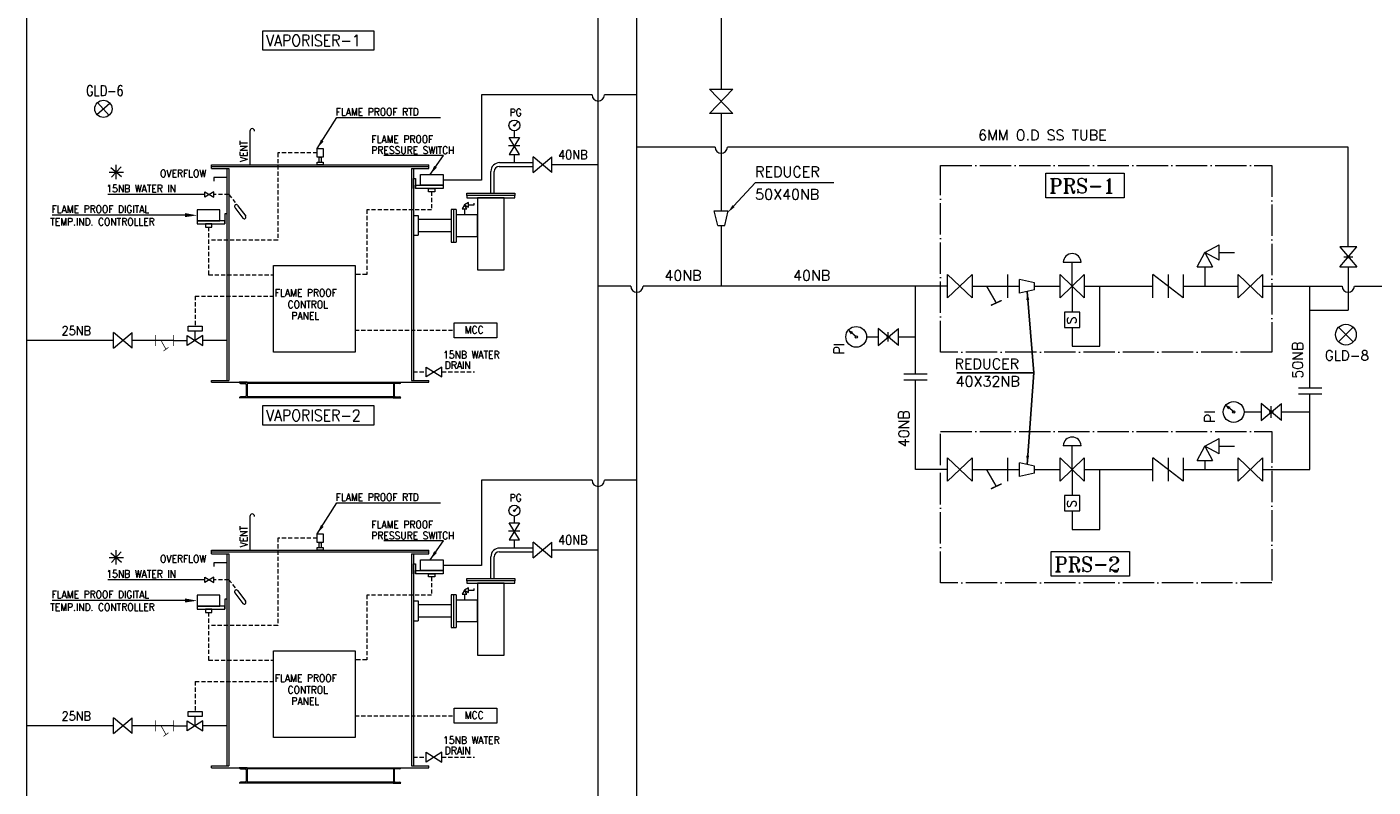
# Model space of a CAD drawing. Extents: x 41394 to 73734, y -4176 to 17654.
# Tile 4 of 7: x 53400 to 63702, y 493 to 6310. Entities that reach past the tile are written whole.
import ezdxf

# ---------------------------------------------------------------- set-up
doc = ezdxf.new("R2010")
doc.units = 0
doc.header["$LTSCALE"] = 5
doc.linetypes.add('ACAD_ISO04W100', pattern=[30, 24, -3, 0, -3])
doc.linetypes.add('HIDDEN', pattern=[9.525, 6.35, -3.175])
doc.layers.get('0').update_dxf_attribs({"linetype": 'CONTINUOUS', "lineweight": 20})
for name, color, linetype, lineweight in [('DIM', 1, 'CONTINUOUS', 15), ('HID', 1, 'HIDDEN', 20), ('PIPE', 5, 'CONTINUOUS', 20), ('SYM', 2, 'CONTINUOUS', 30), ('TEXT', 2, 'CONTINUOUS', 15), ('VALVE', 3, 'CONTINUOUS', 20)]:
    doc.layers.add(name, color=color, linetype=linetype, lineweight=lineweight)
doc.styles.add('DIM', font='romans.shx')
doc.styles.add('l', font='romans.shx')
doc.styles.add('ROMANS', font='romans.shx')
doc.styles.add('RS', font='ROMANT', dxfattribs={"width": 0.8, "height": 3})
doc.dimstyles.new('DIM1', dxfattribs={"dimtxt": 2.5, "dimasz": 2.5, "dimexe": 0.5, "dimexo": 0.625, "dimtad": 1, "dimdec": 0, "dimdsep": 46, "dimtxsty": 'ROMANS', "dimcen": 2.5, "dimclrt": 2, "dimadec": 0, "dimazin": 0, "dimtfac": 1, "dimtdec": 4, "dimtmove": 0, "dimatfit": 3, "dimfxl": 0, "dimtolj": 1, "dimtzin": 0, "dimarcsym": 0})

msp = doc.modelspace()

# ---------------------------------------------------------------- hatches: boundary and pattern name
at = {"layer": 'SYM', "lineweight": 15}
h = msp.add_hatch(color=256, dxfattribs=at)
edge = h.paths.add_edge_path()
edge.add_arc((57130, 5556), 5.42, 0, 360)
h = msp.add_hatch(color=256, dxfattribs=at)
edge = h.paths.add_edge_path()
edge.add_arc((57130, 2608), 5.42, 0, 360)

# ---------------------------------------------------------------- linework, layer by layer
at = {"lineweight": 15}
for p, q in [((55106, 5513), (55106, 5439)), ((55106, 5439), (55106, 5255)), ((54811, 5255), (56476, 5255)), ((54811, 5227), (54811, 5255)), ((55633, 5313), (55633, 5276)), ((55633, 5313), (55654, 5313)), ((55654, 5276), (55654, 5313)), ((56476, 5227), (56476, 5255)), ((57017, 5271), (57275, 5271)), ((57130, 5271), (57130, 5334)), ((54811, 5241), (55025, 5241)), ((54811, 5227), (54944, 5227)), ((54930, 5157), (54830, 5157)), ((54830, 5157), (54830, 5130)), ((54930, 5227), (54930, 3604)), ((54944, 5227), (54944, 3604)), ((55025, 5241), (56261, 5241)), ((56261, 5241), (56476, 5241)), ((56342, 5227), (56476, 5227)), ((56342, 5227), (56342, 3604)), ((56357, 5227), (56357, 3604)), ((56950, 5037), (56950, 5204)), ((56976, 5037), (56976, 5203)), ((57014, 5241), (57275, 5241)), ((56357, 5074), (56357, 5151)), ((56357, 5151), (56373, 5151)), ((56373, 5151), (56373, 5074)), ((56373, 5098), (56585, 5098)), ((56373, 5074), (56373, 5098)), ((56585, 5074), (56373, 5074)), ((56585, 5098), (56585, 5074)), ((54930, 4880), (54914, 4880)), ((54914, 4880), (54914, 4803)), ((54990, 4929), (55053, 4846)), ((55011, 4944), (55074, 4862)), ((56357, 4867), (56395, 4867)), ((56395, 4867), (56395, 4715)), ((56685, 4912), (56646, 4912)), ((56646, 4912), (56646, 4662)), ((56665, 4912), (56665, 4662)), ((56685, 4912), (56685, 4662)), ((56685, 4875), (56848, 4875)), ((56848, 4707), (56848, 4875)), ((54914, 4827), (54702, 4827)), ((54702, 4827), (54702, 4803)), ((54702, 4803), (54914, 4803)), ((54914, 4803), (54914, 4827)), ((56395, 4839), (56646, 4839)), ((56395, 4744), (56646, 4744)), ((56357, 4715), (56395, 4715)), ((56646, 4662), (56685, 4662)), ((56685, 4707), (56848, 4707)), ((55286, 4485), (55911, 4485)), ((55286, 3820), (55286, 4485)), ((55911, 4485), (55911, 3820)), ((55911, 3820), (55286, 3820)), ((54811, 3604), (54944, 3604)), ((54811, 3590), (54811, 3604)), ((54811, 3590), (56476, 3590)), ((55025, 3590), (55025, 3590)), ((55084, 3590), (55025, 3590)), ((55034, 3581), (55069, 3581)), ((55078, 3573), (55078, 3487)), ((55084, 3590), (55084, 3471)), ((56218, 3581), (55084, 3581)), ((56203, 3590), (56261, 3590)), ((56204, 3590), (56204, 3471)), ((56209, 3573), (56209, 3487)), ((56253, 3581), (56218, 3581)), ((56261, 3590), (56261, 3590)), ((56342, 3604), (56476, 3604)), ((56476, 3590), (56476, 3604)), ((56203, 3471), (55025, 3471)), ((55025, 3471), (55025, 3471)), ((55069, 3479), (55034, 3479)), ((56218, 3479), (55084, 3479)), ((56203, 3471), (56261, 3471)), ((56218, 3479), (56253, 3479)), ((56261, 3471), (56261, 3471)), ((55106, 2564), (55106, 2490)), ((55106, 2490), (55106, 2306)), ((57130, 2323), (57130, 2385)), ((54811, 2306), (56476, 2306)), ((54811, 2278), (54811, 2306)), ((54811, 2292), (55025, 2292)), ((54811, 2278), (54944, 2278)), ((54930, 2278), (54930, 655)), ((54944, 2278), (54944, 655)), ((55025, 2292), (56261, 2292)), ((55633, 2364), (55633, 2327)), ((55633, 2364), (55654, 2364)), ((55654, 2327), (55654, 2364)), ((56261, 2292), (56476, 2292)), ((56342, 2278), (56476, 2278)), ((56342, 2278), (56342, 655)), ((56357, 2278), (56357, 655)), ((56476, 2278), (56476, 2306)), ((57014, 2292), (57275, 2292)), ((57017, 2323), (57275, 2323)), ((54930, 2208), (54830, 2208)), ((54830, 2208), (54830, 2181)), ((56357, 2125), (56357, 2202)), ((56357, 2202), (56373, 2202)), ((56373, 2202), (56373, 2125)), ((56950, 2088), (56950, 2255)), ((56976, 2088), (56976, 2254)), ((56373, 2149), (56585, 2149)), ((56373, 2125), (56373, 2149)), ((56585, 2125), (56373, 2125)), ((56585, 2149), (56585, 2125)), ((54990, 1980), (55053, 1898)), ((55011, 1996), (55074, 1913)), ((56685, 1963), (56646, 1963)), ((56646, 1963), (56646, 1713)), ((56665, 1963), (56665, 1713)), ((56685, 1963), (56685, 1713)), ((54914, 1878), (54702, 1878)), ((54702, 1878), (54702, 1854)), ((54930, 1931), (54914, 1931)), ((54914, 1931), (54914, 1854)), ((54914, 1854), (54914, 1878)), ((56357, 1919), (56395, 1919)), ((56395, 1919), (56395, 1766)), ((56395, 1890), (56646, 1890)), ((56685, 1926), (56848, 1926)), ((56848, 1759), (56848, 1926)), ((54702, 1854), (54914, 1854)), ((56357, 1766), (56395, 1766)), ((56395, 1795), (56646, 1795)), ((56685, 1759), (56848, 1759)), ((56646, 1713), (56685, 1713)), ((55286, 1536), (55911, 1536)), ((55286, 871), (55286, 1536)), ((55911, 1536), (55911, 871)), ((55911, 871), (55286, 871)), ((54811, 655), (54944, 655)), ((54811, 641), (54811, 655)), ((54811, 641), (56476, 641)), ((55025, 641), (55025, 641)), ((55084, 641), (55025, 641)), ((55034, 632), (55069, 632)), ((55078, 624), (55078, 538)), ((55084, 641), (55084, 522)), ((56218, 632), (55084, 632)), ((56203, 641), (56261, 641)), ((56204, 641), (56204, 522)), ((56209, 624), (56209, 538)), ((56253, 632), (56218, 632)), ((56261, 641), (56261, 641)), ((56342, 655), (56476, 655)), ((56476, 641), (56476, 655)), ((56203, 522), (55025, 522)), ((55025, 522), (55025, 522)), ((55069, 530), (55034, 530)), ((56218, 530), (55084, 530)), ((56203, 522), (56261, 522)), ((56218, 530), (56253, 530)), ((56261, 522), (56261, 522))]:
    msp.add_line(p, q, dxfattribs=at)
at = {"linetype": 'HIDDEN', "lineweight": 15}
for p, q in [((55319, 5346), (55319, 4678)), ((55621, 5346), (55319, 5346)), ((56497, 5049), (56497, 4911)), ((54944, 5027), (54831, 5027)), ((54944, 5027), (55009, 4948)), ((56497, 4911), (56000, 4911)), ((56000, 4911), (56000, 4416)), ((54790, 4778), (54790, 4412)), ((55319, 4678), (54790, 4678)), ((54790, 4412), (55286, 4412)), ((56000, 4416), (55911, 4416)), ((54687, 4250), (55286, 4250)), ((54687, 4250), (54687, 4019)), ((55911, 3988), (56670, 3988)), ((56357, 3670), (56456, 3670)), ((56576, 3670), (56825, 3670)), ((55319, 2398), (55319, 1730)), ((55621, 2398), (55319, 2398)), ((54944, 2079), (54831, 2079)), ((54944, 2079), (55009, 1999)), ((56497, 2101), (56497, 1962)), ((56497, 1962), (56000, 1962)), ((56000, 1962), (56000, 1467)), ((54790, 1829), (54790, 1464)), ((55319, 1730), (54790, 1730)), ((54790, 1464), (55286, 1464)), ((56000, 1467), (55911, 1467)), ((54687, 1301), (55286, 1301)), ((54687, 1301), (54687, 1070)), ((55911, 1039), (56670, 1039)), ((56357, 721), (56456, 721)), ((56576, 721), (56825, 721))]:
    msp.add_line(p, q, dxfattribs=at)
at = {"linetype": 'ByBlock', "lineweight": 15}
for p, q in [((54761, 5027), (54019, 5027)), ((54761, 2079), (54019, 2079))]:
    msp.add_line(p, q, dxfattribs=at)
at = {"lineweight": 15}
for points in [[(55621, 5380), (55666, 5380), (55666, 5313), (55621, 5313)], [(55621, 5276), (55666, 5276), (55666, 5255), (55621, 5255)], [(56411, 5181), (56585, 5181), (56585, 5098), (56411, 5098)], [(56473, 5074), (56521, 5074), (56521, 5049), (56473, 5049)], [(57133, 5019), (56767, 5019), (56767, 5037), (57133, 5037)], [(57133, 5019), (56767, 5019), (56767, 5001), (57133, 5001)], [(57052, 5001), (56848, 5001), (56848, 4451), (57052, 4451)], [(54876, 4909), (54702, 4909), (54702, 4827), (54876, 4827)], [(54814, 4803), (54766, 4803), (54766, 4778), (54814, 4778)], [(55621, 2431), (55666, 2431), (55666, 2364), (55621, 2364)], [(55621, 2327), (55666, 2327), (55666, 2306), (55621, 2306)], [(56411, 2232), (56585, 2232), (56585, 2149), (56411, 2149)], [(56473, 2125), (56521, 2125), (56521, 2101), (56473, 2101)], [(57133, 2070), (56767, 2070), (56767, 2088), (57133, 2088)], [(57133, 2070), (56767, 2070), (56767, 2052), (57133, 2052)], [(54876, 1961), (54702, 1961), (54702, 1878), (54876, 1878)], [(57052, 2052), (56848, 2052), (56848, 1503), (57052, 1503)], [(54814, 1854), (54766, 1854), (54766, 1829), (54814, 1829)]]:
    msp.add_lwpolyline(points, close=True, dxfattribs=at)
for points in [[(54082, 5145), (54082, 5255)], [(54029, 5199), (54139, 5199)], [(54041, 5233), (54124, 5164)], [(54047, 5160), (54121, 5240)], [(54041, 2285), (54124, 2215)], [(54047, 2211), (54121, 2292)], [(54082, 2197), (54082, 2306)], [(54029, 2250), (54139, 2250)]]:
    msp.add_lwpolyline(points, dxfattribs=at)
for centre, radius, start, end in [((55124, 5513), 18.4, 0, 180), ((57017, 5204), 67.1, 90, 180), ((57014, 5203), 38.4, 90, 180), ((55001, 4937), 12.9, 37.1326, 217.1326), ((55063, 4854), 12.9, 217.1326, 37.1326), ((55034, 3590), 8.33, 180, 270), ((55069, 3573), 8.33, 0, 90), ((56218, 3573), 8.33, 90, 180), ((56253, 3590), 8.33, 270, 0), ((55034, 3471), 8.33, 90, 180), ((55069, 3487), 8.33, 270, 0), ((56218, 3487), 8.33, 180, 270), ((56253, 3471), 8.33, 0, 90), ((55124, 2564), 18.4, 0, 180), ((57017, 2255), 67.1, 90, 180), ((57014, 2254), 38.4, 90, 180), ((55001, 1988), 12.9, 37.1326, 217.1326), ((55063, 1905), 12.9, 217.1326, 37.1326), ((55034, 641), 8.33, 180, 270), ((55069, 624), 8.33, 0, 90), ((56218, 624), 8.33, 90, 180), ((56253, 641), 8.33, 270, 0), ((55034, 522), 8.33, 90, 180), ((55069, 538), 8.33, 270, 0), ((56218, 538), 8.33, 180, 270), ((56253, 522), 8.33, 0, 90)]:
    msp.add_arc(centre, radius, start, end, dxfattribs=at)
at = {"layer": 'DIM', "lineweight": 15}
for p, q in [((58808, 4938), (58976, 5119)), ((58976, 5119), (59575, 5119))]:
    msp.add_line(p, q, dxfattribs=at)
for points in [[(61198, 5191), (61798, 5191), (61798, 5002), (61198, 5002)], [(61237, 2296), (61838, 2296), (61838, 2106), (61237, 2106)]]:
    msp.add_lwpolyline(points, close=True, dxfattribs=at)
msp.add_solid([(58816, 4931), (58800, 4946), (58763, 4889)], dxfattribs=at)
at = {"layer": 'HID', "linetype": 'ByBlock', "lineweight": 15}
for p, q in [((55772, 5617), (56564, 5617)), ((54656, 4869), (53592, 4869)), ((55772, 2668), (56564, 2668)), ((54656, 1920), (53592, 1920))]:
    msp.add_line(p, q, dxfattribs=at)
for points in [[(55205, 6281), (56055, 6281), (56055, 6131), (55205, 6131)], [(55205, 3412), (56055, 3412), (56055, 3263), (55205, 3263)]]:
    msp.add_lwpolyline(points, close=True, dxfattribs=at)
for points in [[(55621, 5380), (55772, 5617)], [(56486, 5181), (56587, 5326), (56132, 5326)], [(55621, 2431), (55772, 2668)], [(56486, 2232), (56587, 2377), (56132, 2377)]]:
    msp.add_lwpolyline(points, dxfattribs=at)
for points in [[(55670, 5434), (55621, 5380), (55650, 5447)], [(56537, 5233), (56486, 5181), (56517, 5247)], [(55670, 2485), (55621, 2431), (55650, 2498)], [(56537, 2284), (56486, 2232), (56517, 2298)]]:
    msp.add_solid(points, dxfattribs=at)
at = {"layer": 'HID', "linetype": 'ByBlock', "lineweight": 15, "extrusion": (0, 0, -1)}
for points in [[(-54609, 4854), (-54702, 4868), (-54610, 4885)], [(-54609, 1905), (-54702, 1919), (-54610, 1936)]]:
    msp.add_solid(points, dxfattribs=at)
at = {"layer": 'PIPE', "lineweight": 15}
for p, q in [((58713, 9441), (58713, 5833)), ((53400, -1907), (53400, 9237)), ((58068, -28), (58068, 8657)), ((57772, -561), (57772, 8368)), ((56879, 5789), (56879, 5136)), ((57725, 5789), (56879, 5789)), ((58068, 5789), (57819, 5789)), ((58713, 5646), (58713, 4903)), ((58666, 5390), (58068, 5390)), ((63512, 5390), (58760, 5390)), ((63512, 4627), (63512, 5390)), ((57418, 5256), (57772, 5256)), ((56879, 5136), (56585, 5136)), ((58713, 4790), (58713, 4326)), ((63512, 4473), (63512, 4143)), ((58021, 4326), (57772, 4326)), ((59569, 4326), (58115, 4326)), ((60446, 4326), (59569, 4326)), ((60199, 3653), (60199, 4326)), ((60633, 4326), (60997, 4326)), ((61110, 4326), (61306, 4326)), ((61492, 4326), (62017, 4326)), ((62248, 4326), (62669, 4326)), ((62856, 4326), (63219, 4326)), ((63219, 4326), (63465, 4326)), ((63219, 3546), (63219, 4326)), ((63559, 4326), (63787, 4326)), ((63219, 4143), (63512, 4143)), ((59826, 3938), (59915, 3938)), ((60069, 3938), (60199, 3938)), ((54061, 3911), (53400, 3911)), ((54385, 3910), (54204, 3910)), ((54522, 3911), (54626, 3911)), ((54930, 3910), (54747, 3910)), ((60199, 2922), (60199, 3607)), ((63219, 2922), (63219, 3500)), ((62714, 3363), (62846, 3363)), ((63000, 3363), (63219, 3363)), ((60446, 2922), (60199, 2922)), ((60633, 2922), (60997, 2922)), ((61110, 2922), (61306, 2922)), ((61492, 2922), (62017, 2922)), ((62248, 2922), (62669, 2922)), ((62856, 2922), (63219, 2922)), ((56879, 2840), (56879, 2188)), ((57725, 2840), (56879, 2840)), ((58068, 2840), (57819, 2840)), ((57418, 2307), (57772, 2307)), ((56879, 2188), (56585, 2188)), ((54061, 962), (53400, 962)), ((54385, 961), (54204, 961)), ((54522, 962), (54626, 962)), ((54930, 961), (54747, 961))]:
    msp.add_line(p, q, dxfattribs=at)
at = {"layer": 'PIPE', "color": 0, "linetype": 'ByBlock', "lineweight": 15}
for p, q in [((54688, 3910), (54685, 3910)), ((54688, 961), (54685, 961))]:
    msp.add_line(p, q, dxfattribs=at)
at = {"layer": 'PIPE', "linetype": 'ACAD_ISO04W100', "lineweight": 15, "ltscale": 2}
for points in [[(60392, 3821), (60392, 5250), (62926, 5250), (62926, 3821)], [(60392, 2056), (60392, 3213), (62926, 3213), (62926, 2056)]]:
    msp.add_lwpolyline(points, close=True, dxfattribs=at)
at = {"layer": 'PIPE', "color": 0, "lineweight": 15}
for points in [[(56670, 4045), (56996, 4045), (56996, 3930), (56670, 3930)], [(56670, 1097), (56996, 1097), (56996, 981), (56670, 981)]]:
    msp.add_lwpolyline(points, close=True, dxfattribs=at)
at = {"layer": 'PIPE', "lineweight": 15}
for centre in [(57772, 5789), (58713, 5390), (58068, 4326), (63512, 4326), (57772, 2840)]:
    msp.add_arc(centre, 47, 180, 0, dxfattribs=at)
at = {"layer": 'SYM', "lineweight": 15}
for p, q in [((57130, 5556), (57158, 5587)), ((57130, 5463), (57130, 5515)), ((57173, 5399), (57086, 5399)), ((57275, 5196), (57418, 5316)), ((57418, 5196), (57275, 5316)), ((57275, 5196), (57275, 5316)), ((57418, 5196), (57418, 5316)), ((56780, 4949), (56822, 4949)), ((56822, 4949), (56822, 4961)), ((56749, 4917), (56749, 4875)), ((54204, 3851), (54061, 3971)), ((54061, 3851), (54204, 3971)), ((54061, 3851), (54061, 3971)), ((54204, 3851), (54204, 3971)), ((54687, 3911), (54687, 3981)), ((54522, 3911), (54385, 3911)), ((57130, 2608), (57158, 2638)), ((57130, 2514), (57130, 2566)), ((57173, 2450), (57086, 2450)), ((57275, 2247), (57418, 2367)), ((57418, 2247), (57275, 2367)), ((57275, 2247), (57275, 2367)), ((57418, 2247), (57418, 2367)), ((56749, 1969), (56749, 1926)), ((56780, 2000), (56822, 2000)), ((56822, 2000), (56822, 2012)), ((54687, 962), (54687, 1032)), ((54204, 902), (54061, 1022)), ((54061, 902), (54204, 1022)), ((54061, 902), (54061, 1022)), ((54204, 902), (54204, 1022)), ((54522, 962), (54385, 962))]:
    msp.add_line(p, q, dxfattribs=at)
for points in [[(57089, 5334), (57170, 5334), (57089, 5463), (57170, 5463)], [(54831, 5006), (54831, 5049), (54761, 5006), (54761, 5049)], [(56749, 4949), (56731, 4917), (56767, 4917)], [(56749, 4949), (56780, 4931), (56780, 4967)], [(54634, 4019), (54740, 4019), (54740, 3981), (54634, 3981)], [(54747, 3873), (54747, 3949), (54626, 3873), (54626, 3949)], [(56456, 3632), (56456, 3707), (56576, 3632), (56576, 3707)], [(57089, 2385), (57170, 2385), (57089, 2514), (57170, 2514)], [(54831, 2057), (54831, 2100), (54761, 2057), (54761, 2100)], [(56749, 2000), (56731, 1969), (56767, 1969)], [(56749, 2000), (56780, 1982), (56780, 2018)], [(54634, 1070), (54740, 1070), (54740, 1032), (54634, 1032)], [(54747, 924), (54747, 1000), (54626, 924), (54626, 1000)], [(56456, 683), (56456, 759), (56576, 683), (56576, 759)]]:
    msp.add_lwpolyline(points, close=True, dxfattribs=at)
at = {"layer": 'SYM', "lineweight": 15, "const_width": 5.64}
for points in [[(54385, 3953), (54385, 3868)], [(54522, 3953), (54522, 3868)], [(54522, 3911), (54385, 3911)], [(54426, 3910), (54464, 3843)], [(54483, 3857), (54445, 3830)], [(54385, 1004), (54385, 920)], [(54522, 962), (54385, 962)], [(54426, 961), (54464, 895)], [(54522, 1004), (54522, 920)], [(54483, 908), (54445, 881)]]:
    msp.add_lwpolyline(points, dxfattribs=at)
at = {"layer": 'SYM', "lineweight": 15}
for centre, radius in [((57130, 5556), 41.4), ((57130, 5556), 5.42), ((57130, 2608), 41.4), ((57130, 2608), 5.42)]:
    msp.add_circle(centre, radius, dxfattribs=at)
for points in [[(57150, 5581), (57158, 5587), (57152, 5578)], [(57150, 2632), (57158, 2638), (57152, 2630)]]:
    msp.add_solid(points, dxfattribs=at)
at = {"layer": 'VALVE', "lineweight": 15}
for p, q in [((58802, 5833), (58624, 5646)), ((58802, 5646), (58624, 5833)), ((58624, 5833), (58802, 5833)), ((53935, 5639), (54034, 5726)), ((54028, 5633), (53941, 5732)), ((58802, 5646), (58624, 5646)), ((58687, 4790), (58660, 4903)), ((58660, 4903), (58766, 4903)), ((58740, 4790), (58766, 4903)), ((58687, 4790), (58740, 4790)), ((62415, 4584), (62524, 4643)), ((62524, 4525), (62524, 4643)), ((62355, 4475), (62415, 4584)), ((62415, 4584), (62474, 4475)), ((62524, 4525), (62415, 4584)), ((62524, 4584), (62642, 4584)), ((63577, 4627), (63447, 4627)), ((63447, 4627), (63577, 4473)), ((63447, 4473), (63577, 4627)), ((63477, 4550), (63548, 4550)), ((61331, 4509), (61468, 4509)), ((61399, 4326), (61399, 4509)), ((62355, 4475), (62474, 4475)), ((62415, 4475), (62415, 4326)), ((63447, 4473), (63577, 4473)), ((60446, 4236), (60633, 4415)), ((60633, 4236), (60446, 4415)), ((60446, 4236), (60446, 4415)), ((60633, 4415), (60633, 4236)), ((60907, 4236), (60907, 4415)), ((60997, 4273), (60997, 4378)), ((61110, 4352), (60997, 4378)), ((61110, 4299), (61110, 4352)), ((61492, 4236), (61306, 4415)), ((61306, 4236), (61492, 4415)), ((61306, 4236), (61306, 4415)), ((61492, 4415), (61492, 4236)), ((62248, 4236), (62017, 4415)), ((62017, 4236), (62017, 4415)), ((62133, 4415), (62133, 4236)), ((62248, 4415), (62248, 4236)), ((62856, 4236), (62669, 4415)), ((62669, 4236), (62856, 4415)), ((62669, 4236), (62669, 4415)), ((62856, 4415), (62856, 4236)), ((61110, 4299), (60997, 4273)), ((61399, 4326), (61399, 4128)), ((61610, 3867), (61610, 4326)), ((59692, 3985), (59707, 3960)), ((59692, 3985), (59718, 3973)), ((59746, 3938), (59692, 3985)), ((60069, 3873), (59915, 4002)), ((59915, 3873), (60069, 4002)), ((59915, 4002), (59915, 3873)), ((59992, 3902), (59992, 3973)), ((60069, 3873), (60069, 4002)), ((61399, 4010), (61399, 3867)), ((63550, 3899), (63438, 4011)), ((63550, 4011), (63438, 3899)), ((61399, 3867), (61610, 3867)), ((60289, 3653), (60110, 3653)), ((60289, 3607), (60110, 3607)), ((63309, 3546), (63130, 3546)), ((62635, 3363), (62580, 3410)), ((62580, 3410), (62606, 3399)), ((62580, 3410), (62595, 3386)), ((62846, 3428), (62846, 3298)), ((62846, 3298), (63000, 3428)), ((63000, 3298), (62846, 3428)), ((62923, 3319), (62923, 3407)), ((63000, 3298), (63000, 3428)), ((63309, 3500), (63130, 3500)), ((61331, 3106), (61468, 3106)), ((61399, 2922), (61399, 3106)), ((62355, 2993), (62415, 3102)), ((62415, 3102), (62524, 3161)), ((62524, 3042), (62415, 3102)), ((62415, 3102), (62474, 2993)), ((62524, 3042), (62524, 3161)), ((62524, 3102), (62642, 3102)), ((60633, 2833), (60446, 3011)), ((60446, 2833), (60633, 3011)), ((60446, 2833), (60446, 3011)), ((60633, 3011), (60633, 2833)), ((60907, 2833), (60907, 3011)), ((61492, 2833), (61306, 3011)), ((61306, 2833), (61492, 3011)), ((61306, 2833), (61306, 3011)), ((61492, 3011), (61492, 2833)), ((62248, 2833), (62017, 3011)), ((62017, 2833), (62017, 3011)), ((62133, 3011), (62133, 2833)), ((62248, 3011), (62248, 2833)), ((62355, 2993), (62474, 2993)), ((62415, 2993), (62415, 2918)), ((62669, 2833), (62669, 3011)), ((62669, 2833), (62856, 3011)), ((62856, 2833), (62669, 3011)), ((62856, 3011), (62856, 2833)), ((61110, 2949), (60997, 2975)), ((60997, 2870), (60997, 2975)), ((61110, 2896), (60997, 2870)), ((61110, 2896), (61110, 2949)), ((61399, 2922), (61399, 2724)), ((61399, 2606), (61399, 2463)), ((61399, 2463), (61610, 2463))]:
    msp.add_line(p, q, dxfattribs=at)
at = {"layer": 'VALVE', "lineweight": 15, "const_width": 10.9}
for points in [[(60744, 4326), (60818, 4198)], [(60777, 4179), (60860, 4217)], [(60744, 2922), (60818, 2794)], [(60777, 2775), (60860, 2814)]]:
    msp.add_lwpolyline(points, dxfattribs=at)
at = {"layer": 'VALVE', "lineweight": 15}
for points in [[(61458, 4128), (61340, 4128), (61340, 4010), (61458, 4010)], [(61458, 2724), (61340, 2724), (61340, 2606), (61458, 2606)]]:
    msp.add_lwpolyline(points, close=True, dxfattribs=at)
msp.add_lwpolyline([(61610, 2463), (61610, 2922)], dxfattribs=at)
for centre, radius in [((53985, 5683), 66), ((63512, 4550), 9.03), ((63494, 3955), 79.5), ((59746, 3938), 79.5), ((59746, 3938), 9.03), ((59992, 3938), 9.03), ((62635, 3363), 79.5), ((62635, 3363), 9.03), ((62923, 3363), 11.3)]:
    msp.add_circle(centre, radius, dxfattribs=at)
for centre in [(61399, 4506), (61399, 3102)]:
    msp.add_arc(centre, 68.6, 2.6045, 177.3955, dxfattribs=at)

# ---------------------------------------------------------------- texts
at = {"layer": 'TEXT', "lineweight": 15}
for s, height, style, width, p in [('VAPORISER-1', 87.69, 'l', 0.9, (55230, 6162)), ('GLD-6', 80, 'DIM', 0.8, (53852, 5782)), ('FLAME PROOF RTD', 56.82, 'l', 0.9, (55763, 5631)), ('PG', 56.8, 'l', 0.9, (57094, 5627)), ('FLAME PROOF', 56.82, 'l', 0.9, (56036, 5422)), ('PRESSURE SWITCH', 56.82, 'l', 0.9, (56036, 5338)), ('40NB', 70.2, 'l', 0.9, (57465, 5297)), ('OVERFLOW', 56.8, 'l', 0.9, (54419, 5160)), ('PRS-1', 113.5, 'RS', 0.95, (61224, 5037)), ('15NB WATER IN', 56.82, 'l', 0.9, (54008, 5044)), ('TEMP.IND. CONTROLLER', 56.82, 'l', 0.9, (53578, 4790)), ('FLAME PROOF DIGITAL', 56.82, 'l', 0.9, (53588, 4887)), ('FLAME PROOF', 56.82, 'l', 0.9, (55297, 4247)), ('CONTROL', 56.8, 'l', 0.9, (55395, 4157)), (' PANEL', 56.8, 'l', 0.9, (55389, 4071)), ('25NB', 70.2, 'l', 0.9, (53665, 3950)), ('MCC', 56.8, 'l', 0.9, (56750, 3963)), ('15NB WATER ', 56.82, 'l', 0.9, (56585, 3773)), ('DRAIN', 56.8, 'l', 0.9, (56598, 3692)), ('VAPORISER-2', 87.69, 'l', 0.9, (55230, 3293)), ('FLAME PROOF RTD', 56.82, 'l', 0.9, (55763, 2682)), ('PG', 56.8, 'l', 0.9, (57094, 2678)), ('FLAME PROOF', 56.82, 'l', 0.9, (56036, 2473)), ('PRESSURE SWITCH', 56.82, 'l', 0.9, (56036, 2389)), ('40NB', 70.2, 'l', 0.9, (57465, 2349)), ('OVERFLOW', 56.8, 'l', 0.9, (54419, 2211)), ('PRS-2', 113.5, 'RS', 0.95, (61263, 2141)), ('15NB WATER IN', 56.82, 'l', 0.9, (54008, 2095)), ('FLAME PROOF DIGITAL', 56.82, 'l', 0.9, (53588, 1938)), ('TEMP.IND. CONTROLLER', 56.82, 'l', 0.9, (53578, 1841)), ('FLAME PROOF', 56.82, 'l', 0.9, (55297, 1298)), ('CONTROL', 56.8, 'l', 0.9, (55395, 1208)), (' PANEL', 56.8, 'l', 0.9, (55389, 1122)), ('25NB', 70.2, 'l', 0.9, (53665, 1001)), ('MCC', 56.8, 'l', 0.9, (56750, 1014)), ('15NB WATER ', 56.82, 'l', 0.9, (56585, 824)), ('DRAIN', 56.8, 'l', 0.9, (56598, 743))]:
    msp.add_text(s, height=height, dxfattribs=dict(at, style=style, width=width)).set_placement(p)
at = {"layer": 'TEXT', "lineweight": 15, "style": 'DIM'}
for s, height, p in [('6MM O.D SS TUBE', 79.99, (60679, 5442)), ('REDUCER', 80, (58973, 5161)), ('50X40NB', 80, (58973, 4989)), ('40NB', 80, (58278, 4368)), ('40NB', 80, (59263, 4368)), ('GLD-8', 75, (63333, 3758)), ('REDUCER', 80, (60499, 3691)), ('40X32NB', 80, (60507, 3558))]:
    msp.add_text(s, height=height, dxfattribs=at).set_placement(p)
at = {"layer": 'TEXT', "lineweight": 15, "width": 0.9}
for s, height, style, p in [('VENT', 56.8, 'l', (55088, 5277)), ('PI', 80, 'DIM', (59654, 3803)), ('VENT', 56.8, 'l', (55088, 2328))]:
    msp.add_text(s, height=height, rotation=90, dxfattribs=dict(at, style=style)).set_placement(p)
at = {"layer": 'TEXT', "lineweight": 15, "style": 'DIM'}
for s, height, p in [('S', 70, (61430, 4034)), ('50NB', 80, (63165, 3618)), ('40NB', 80, (60151, 3093)), ('PI', 80, (62492, 3279)), ('S', 70, (61430, 2630))]:
    msp.add_text(s, height=height, rotation=90, dxfattribs=at).set_placement(p)

# ---------------------------------------------------------------- leaders
at = {"layer": 'DIM', "lineweight": 15}
for points, override in [([(61054, 4286), (61105, 3663), (60517, 3663)], {"dimscale": 33.33, "dimasz": 2, "dimtad": 0, "dimtdec": 0}), ([(61054, 2962), (61105, 3663)], {"dimscale": 33.33, "dimasz": 2, "dimgap": 0.625, "dimtad": 0, "dimtdec": 0})]:
    msp.add_leader(points, dimstyle='DIM1', override=override, dxfattribs=at)

doc.saveas('drawing.dxf')
